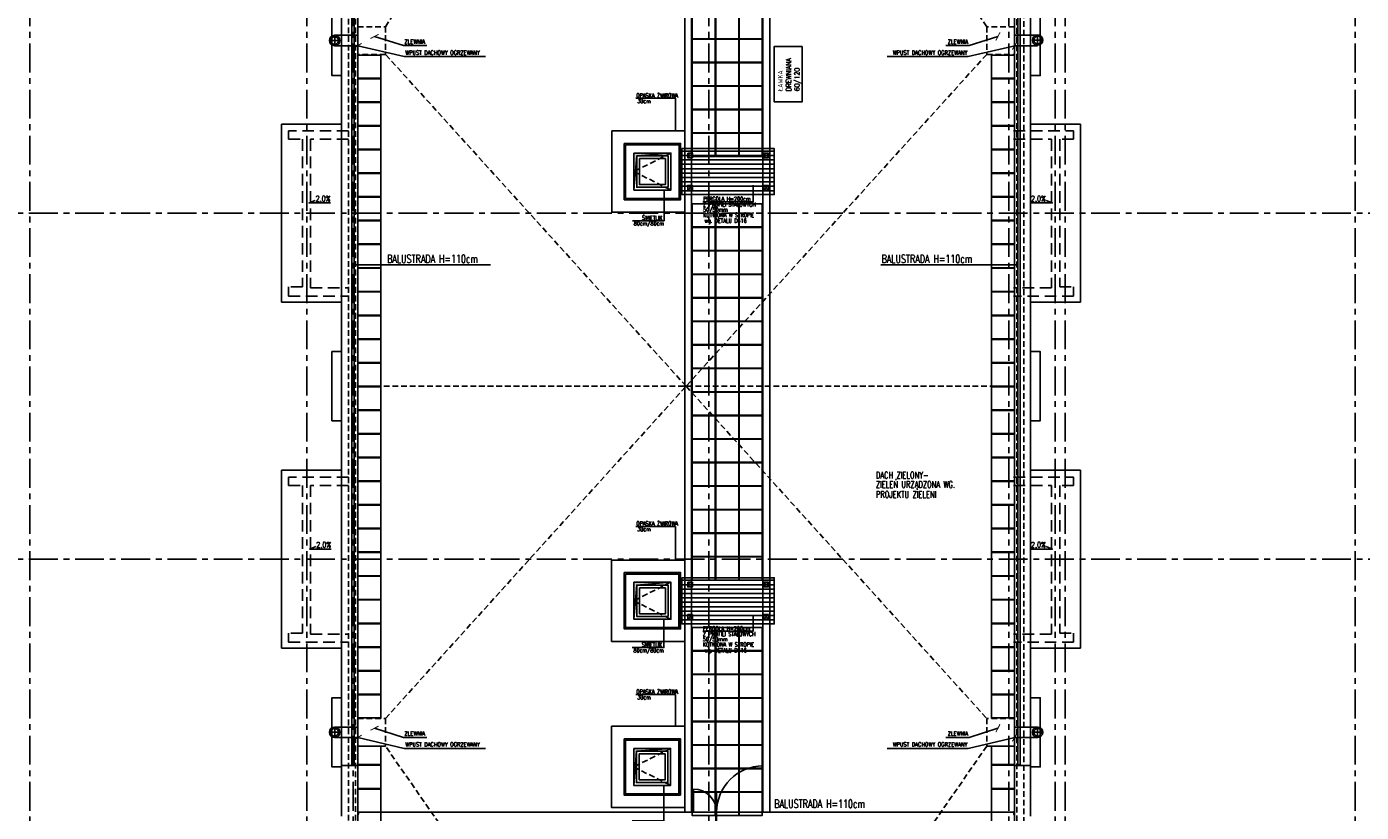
# Model space of a CAD drawing. Extents: x 41755 to 123924, y -112333 to 86187.
# Tile 252 of 256: x 106104 to 108994, y -8959 to -7257. Entities that reach past the tile are written whole.
import ezdxf
from ezdxf.enums import TextEntityAlignment as Align

# ---------------------------------------------------------------- set-up
doc = ezdxf.new("R2010")
doc.units = 0
doc.header["$LTSCALE"] = 50
doc.linetypes.add('CENTER', pattern=[2, 1.25, -0.25, 0.25, -0.25])
doc.linetypes.add('DASHED', pattern=[0.75, 0.5, -0.25])
doc.layers.get('0').update_dxf_attribs({"color": 101, "linetype": 'CONTINUOUS'})
for name, color, linetype in [('Ele-balustrada', 8, 'CONTINUOUS'), ('Ins-wod', 4, 'CONTINUOUS'), ('Okn---okna', 5, 'CONTINUOUS'), ('Opis-spadki', 61, 'CONTINUOUS'), ('Os-osie glowne', 1, 'CENTER'), ('Pos-ceramika', 14, 'CONTINUOUS'), ('Pzt-chodniki-hatch', 252, 'CONTINUOUS'), ('Sc-metal', 141, 'CONTINUOUS'), ('Sch-opis', 51, 'CONTINUOUS'), ('W-idok', 8, 'CONTINUOUS'), ('W-idok pod', 5, 'DASHED'), ('W-izol-w', 144, 'CONTINUOUS'), ('W-otwor-strop', 1, 'CONTINUOUS'), ('W-widok-spadki', 61, 'CONTINUOUS'), ('Wyp-meble', 155, 'CONTINUOUS')]:
    doc.layers.add(name, color=color, linetype=linetype)
doc.styles.add('ROMANS', font='romans', dxfattribs={"width": 0.85})
doc.dimstyles.new('CHMIELNA', dxfattribs={"dimscale": 3.5, "dimtxt": 4, "dimasz": 1.5, "dimexe": 3, "dimexo": 0, "dimgap": 1, "dimtad": 1, "dimdec": 1, "dimrnd": 0.5, "dimzin": 12, "dimdsep": 46, "dimtxsty": 'ROMANS', "dimblk": 'DIMTICK', "dimcen": 0.09, "dimse1": 1, "dimse2": 1, "dimclrd": 143, "dimclrt": 53, "dimadec": 0, "dimazin": 0, "dimtfac": 1, "dimtdec": 1, "dimtix": 1, "dimtmove": 2, "dimatfit": 2, "dimldrblk": 'ARCHTICK', "dimfxl": 0, "dimtolj": 1, "dimtzin": 0, "dimarcsym": 0})

# ---------------------------------------------------------------- blocks, each defined once
blk = doc.blocks.new('SPADKI')
at = {"ltscale": 25}
blk.add_lwpolyline([(0, 0), (0, -70), (-8, -50), (-8, -50)], dxfattribs=at)
at = {"ltscale": 25, "style": 'ROMANS', "width": 0.7}
blk.add_attdef('SP%', text='', height=18, rotation=90, dxfattribs=at).set_placement((-4.9, -24), align=Align.CENTER)
blk = doc.blocks.new('DIMTICK')
for p, q in [((-1, 0), (1, 0)), ((0, 1), (0, -1))]:
    blk.add_line(p, q)
at = {"const_width": 0.141}
blk.add_lwpolyline([(0.71, 0.71), (-0.71, -0.71)], dxfattribs=at)
blk = doc.blocks.new('_sfkhmgkjm')
for points in [[(-3.5, 0), (-3.5, -0.5)], [(-3.5, 0), (3.5, 0), (3.5, 0)], [(3.5, 0), (3.5, -0.5)]]:
    blk.add_lwpolyline(points)
blk.add_lwpolyline([(3.5, -0.5, -0.284735), (-3.5, -0.5, -7)], format="xyb")
blk = doc.blocks.new('_kdjkgjksjhgkfhh')
for p, q in [((-11.2, 0), (11.2, 0)), ((0, 11.2), (0, -11.2))]:
    blk.add_line(p, q)
for radius in [11.3, 8.25]:
    blk.add_circle((0, 0), radius)

msp = doc.modelspace()

# ---------------------------------------------------------------- hatches: boundary and pattern name
at = {"layer": 'W-idok'}
h = msp.add_hatch(dxfattribs=at)
h.set_pattern_fill('ANSI31', color=256, scale=3, angle=135, style=0)
h.set_pattern_definition([(180, (51853.137, 92581.442), (-4e-15, -9.525), [])])
h.paths.add_polyline_path([(107522.966, -7520.641), (107522.966, -7620.641), (107722.685, -7620.641), (107722.685, -7520.641)])
h = msp.add_hatch(dxfattribs=at)
h.set_pattern_fill('ANSI31', color=256, scale=3, angle=135, style=0)
h.set_pattern_definition([(180, (51853.137, 91651.442), (-4e-15, -9.525), [])])
h.paths.add_polyline_path([(107522.966, -8450.641), (107522.966, -8550.641), (107722.685, -8550.641), (107722.685, -8450.641)])
at = {"layer": 'W-otwor-strop', "linetype": 'Continuous', "ltscale": 0.5}
h = msp.add_hatch(color=256, dxfattribs=at)
h.paths.add_polyline_path([(107424.966, -7536.641), (107498.966, -7530.641), (107418.966, -7530.641), (107418.966, -7554.305), (107423.054, -7560.217)])
h.paths.add_polyline_path([(107423.054, -7560.217), (107418.966, -7554.305), (107418.966, -7610.641)])
h = msp.add_hatch(color=256, dxfattribs=at)
h.paths.add_polyline_path([(107424.966, -8466.641), (107498.966, -8460.641), (107418.966, -8460.641), (107418.966, -8484.305), (107423.054, -8490.217)])
h.paths.add_polyline_path([(107423.054, -8490.217), (107418.966, -8484.305), (107418.966, -8540.641)])
h = msp.add_hatch(color=256, dxfattribs=at)
h.paths.add_polyline_path([(107424.466, -8826.641), (107498.466, -8820.641), (107418.466, -8820.641), (107418.466, -8844.305), (107422.554, -8850.217)])
h.paths.add_polyline_path([(107422.554, -8850.217), (107418.466, -8844.305), (107418.466, -8900.641)])

# ---------------------------------------------------------------- linework, layer by layer
at = {"layer": 'Ele-balustrada'}
for points in [[(106808.466, -8856.633), (106808.466, -6186.65)], [(106813.466, -8856.633), (106813.466, -6186.65)], [(108250.466, -8856.633), (108250.466, -6186.65)], [(108255.466, -8856.633), (108255.466, -6186.65)], [(107697.966, -8958.641), (107697.966, -8858.641)], [(107547.966, -8958.641), (107547.966, -8908.641)], [(107595.967, -9014.631), (107595.967, -8917.799)], [(107597.966, -9014.569), (107597.966, -8917.736)], [(106822.154, -8958.641), (108241.778, -8958.641)]]:
    msp.add_lwpolyline(points, dxfattribs=at)
for centre, radius, start, end in [((107697.966, -8958.641), 100, 90, 180), ((107547.966, -8958.641), 50, 0, 90)]:
    msp.add_arc(centre, radius, start, end, dxfattribs=at)
at = {"layer": 'Okn---okna'}
for points in [[(107418.966, -7530.641), (107498.966, -7530.641), (107498.966, -7610.641), (107418.966, -7610.641)], [(107424.966, -7536.641), (107492.966, -7536.641), (107492.966, -7604.641), (107424.966, -7604.641)], [(107430.966, -7542.641), (107486.966, -7542.641), (107486.966, -7598.641), (107430.966, -7598.641)], [(107418.966, -8460.641), (107498.966, -8460.641), (107498.966, -8540.641), (107418.966, -8540.641)], [(107424.966, -8466.641), (107492.966, -8466.641), (107492.966, -8534.641), (107424.966, -8534.641)], [(107430.966, -8472.641), (107486.966, -8472.641), (107486.966, -8528.641), (107430.966, -8528.641)], [(107418.466, -8820.641), (107498.466, -8820.641), (107498.466, -8900.641), (107418.466, -8900.641)], [(107424.466, -8826.641), (107492.466, -8826.641), (107492.466, -8894.641), (107424.466, -8894.641)], [(107430.466, -8832.641), (107486.466, -8832.641), (107486.466, -8888.641), (107430.466, -8888.641)]]:
    msp.add_lwpolyline(points, close=True, dxfattribs=at)
at = {"layer": 'Okn---okna', "linetype": 'DASHED', "ltscale": 0.5}
for points in [[(107498.966, -7530.641), (107418.966, -7570.641), (107498.966, -7610.641)], [(107498.466, -8460.641), (107418.466, -8500.641), (107498.466, -8540.641)], [(107498.466, -8820.641), (107418.466, -8860.641), (107498.466, -8900.641)]]:
    msp.add_lwpolyline(points, dxfattribs=at)
at = {"layer": 'Os-osie glowne'}
for points in [[(106110.966, -10955.641), (106110.966, -4978.641)], [(106710.966, -10955.641), (106710.966, -4978.641)], [(106810.966, -10955.641), (106810.966, -4978.641)], [(107580.966, -10955.641), (107580.966, -4978.641)], [(108230.966, -10955.641), (108230.966, -4978.641)], [(108330.966, -10955.641), (108330.966, -4978.641)], [(108352.966, -10955.641), (108352.966, -4978.641)], [(108980.966, -10955.641), (108980.966, -4978.641)], [(99508.966, -7660.641), (111775.966, -7660.641)], [(99508.966, -8410.641), (111775.966, -8410.641)]]:
    msp.add_lwpolyline(points, dxfattribs=at)
at = {"layer": 'Pos-ceramika'}
for points in [[(107370.966, -7482.641), (107528.966, -7482.641), (107528.966, -7658.641), (107370.966, -7658.641)], [(107370.466, -8412.641), (107528.966, -8412.641), (107528.966, -8588.641), (107370.466, -8588.641)], [(107370.466, -8772.641), (107528.966, -8772.641), (107528.966, -8948.641), (107370.466, -8948.641)]]:
    msp.add_lwpolyline(points, close=True, dxfattribs=at)
at = {"layer": 'Pzt-chodniki-hatch'}
for points in [[(107544.967, -7232.641), (107544.967, -7282.641), (107594.967, -7282.641), (107594.967, -7232.641)], [(107595.967, -7232.641), (107595.967, -7282.641), (107645.967, -7282.641), (107645.967, -7232.641)], [(107646.967, -7232.641), (107646.967, -7282.641), (107696.967, -7282.641), (107696.967, -7232.641)], [(107544.967, -7283.641), (107544.967, -7333.641), (107594.967, -7333.641), (107594.967, -7283.641)], [(107595.967, -7283.641), (107595.967, -7333.641), (107645.967, -7333.641), (107645.967, -7283.641)], [(107646.967, -7283.641), (107646.967, -7333.641), (107696.967, -7333.641), (107696.967, -7283.641)], [(106820.966, -7318.121), (106820.966, -7368.121), (106870.966, -7368.121), (106870.966, -7318.121)], [(107544.967, -7334.641), (107544.967, -7384.641), (107594.967, -7384.641), (107594.967, -7334.641)], [(107595.967, -7334.641), (107595.967, -7384.641), (107645.967, -7384.641), (107645.967, -7334.641)], [(107646.967, -7334.641), (107646.967, -7384.641), (107696.967, -7384.641), (107696.967, -7334.641)], [(108192.966, -7318.121), (108192.966, -7368.121), (108242.966, -7368.121), (108242.966, -7318.121)], [(106820.966, -7369.461), (106820.966, -7419.461), (106870.966, -7419.461), (106870.966, -7369.461)], [(107544.967, -7385.641), (107544.967, -7435.641), (107594.967, -7435.641), (107594.967, -7385.641)], [(107595.967, -7385.641), (107595.967, -7435.641), (107645.967, -7435.641), (107645.967, -7385.641)], [(107646.967, -7385.641), (107646.967, -7435.641), (107696.967, -7435.641), (107696.967, -7385.641)], [(108192.966, -7369.461), (108192.966, -7419.461), (108242.966, -7419.461), (108242.966, -7369.461)], [(106820.966, -7420.801), (106820.966, -7470.801), (106870.966, -7470.801), (106870.966, -7420.801)], [(108192.966, -7420.801), (108192.966, -7470.801), (108242.966, -7470.801), (108242.966, -7420.801)], [(107544.967, -7436.641), (107544.967, -7486.641), (107594.967, -7486.641), (107594.967, -7436.641)], [(107595.967, -7436.641), (107595.967, -7486.641), (107645.967, -7486.641), (107645.967, -7436.641)], [(107646.967, -7436.641), (107646.967, -7486.641), (107696.967, -7486.641), (107696.967, -7436.641)], [(106820.966, -7472.141), (106820.966, -7522.141), (106870.966, -7522.141), (106870.966, -7472.141)], [(108192.966, -7472.141), (108192.966, -7522.141), (108242.966, -7522.141), (108242.966, -7472.141)], [(107544.967, -7487.641), (107544.967, -7537.641), (107594.967, -7537.641), (107594.967, -7487.641)], [(107595.967, -7487.641), (107595.967, -7537.641), (107645.967, -7537.641), (107645.967, -7487.641)], [(107646.967, -7487.641), (107646.967, -7537.641), (107696.967, -7537.641), (107696.967, -7487.641)], [(106820.966, -7523.481), (106820.966, -7573.481), (106870.966, -7573.481), (106870.966, -7523.481)], [(108192.966, -7523.481), (108192.966, -7573.481), (108242.966, -7573.481), (108242.966, -7523.481)], [(106820.966, -7574.821), (106820.966, -7624.821), (106870.966, -7624.821), (106870.966, -7574.821)], [(108192.966, -7574.821), (108192.966, -7624.821), (108242.966, -7624.821), (108242.966, -7574.821)], [(106820.966, -7626.161), (106820.966, -7676.161), (106870.966, -7676.161), (106870.966, -7626.161)], [(108192.966, -7626.161), (108192.966, -7676.161), (108242.966, -7676.161), (108242.966, -7626.161)], [(107544.967, -7640.641), (107544.967, -7690.641), (107594.967, -7690.641), (107594.967, -7640.641)], [(107595.967, -7640.641), (107595.967, -7690.641), (107645.967, -7690.641), (107645.967, -7640.641)], [(107646.967, -7640.641), (107646.967, -7690.641), (107696.967, -7690.641), (107696.967, -7640.641)], [(106820.966, -7677.501), (106820.966, -7727.501), (106870.966, -7727.501), (106870.966, -7677.501)], [(108192.966, -7677.501), (108192.966, -7727.501), (108242.966, -7727.501), (108242.966, -7677.501)], [(107544.967, -7691.641), (107544.967, -7741.641), (107594.967, -7741.641), (107594.967, -7691.641)], [(107595.967, -7691.641), (107595.967, -7741.641), (107645.967, -7741.641), (107645.967, -7691.641)], [(107646.967, -7691.641), (107646.967, -7741.641), (107696.967, -7741.641), (107696.967, -7691.641)], [(106820.966, -7728.841), (106820.966, -7778.841), (106870.966, -7778.841), (106870.966, -7728.841)], [(107544.967, -7742.641), (107544.967, -7792.641), (107594.967, -7792.641), (107594.967, -7742.641)], [(107595.967, -7742.641), (107595.967, -7792.641), (107645.967, -7792.641), (107645.967, -7742.641)], [(107646.967, -7742.641), (107646.967, -7792.641), (107696.967, -7792.641), (107696.967, -7742.641)], [(108192.966, -7728.841), (108192.966, -7778.841), (108242.966, -7778.841), (108242.966, -7728.841)], [(106820.966, -7780.181), (106820.966, -7830.181), (106870.966, -7830.181), (106870.966, -7780.181)], [(107544.967, -7793.641), (107544.967, -7843.641), (107594.967, -7843.641), (107594.967, -7793.641)], [(107595.967, -7793.641), (107595.967, -7843.641), (107645.967, -7843.641), (107645.967, -7793.641)], [(107646.967, -7793.641), (107646.967, -7843.641), (107696.967, -7843.641), (107696.967, -7793.641)], [(108192.966, -7780.181), (108192.966, -7830.181), (108242.966, -7830.181), (108242.966, -7780.181)], [(106820.966, -7831.521), (106820.966, -7881.521), (106870.966, -7881.521), (106870.966, -7831.521)], [(108192.966, -7831.521), (108192.966, -7881.521), (108242.966, -7881.521), (108242.966, -7831.521)], [(107544.967, -7844.641), (107544.967, -7894.641), (107594.967, -7894.641), (107594.967, -7844.641)], [(107595.967, -7844.641), (107595.967, -7894.641), (107645.967, -7894.641), (107645.967, -7844.641)], [(107646.967, -7844.641), (107646.967, -7894.641), (107696.967, -7894.641), (107696.967, -7844.641)], [(106820.966, -7882.861), (106820.966, -7932.861), (106870.966, -7932.861), (106870.966, -7882.861)], [(108192.966, -7882.861), (108192.966, -7932.861), (108242.966, -7932.861), (108242.966, -7882.861)], [(107544.967, -7895.641), (107544.967, -7945.641), (107594.967, -7945.641), (107594.967, -7895.641)], [(107595.967, -7895.641), (107595.967, -7945.641), (107645.967, -7945.641), (107645.967, -7895.641)], [(107646.967, -7895.641), (107646.967, -7945.641), (107696.967, -7945.641), (107696.967, -7895.641)], [(106820.966, -7934.201), (106820.966, -7984.201), (106870.966, -7984.201), (106870.966, -7934.201)], [(107544.967, -7946.641), (107544.967, -7996.641), (107594.967, -7996.641), (107594.967, -7946.641)], [(107595.967, -7946.641), (107595.967, -7996.641), (107645.967, -7996.641), (107645.967, -7946.641)], [(107646.967, -7946.641), (107646.967, -7996.641), (107696.967, -7996.641), (107696.967, -7946.641)], [(108192.966, -7934.201), (108192.966, -7984.201), (108242.966, -7984.201), (108242.966, -7934.201)], [(106820.966, -7985.541), (106820.966, -8035.541), (106870.966, -8035.541), (106870.966, -7985.541)], [(107544.967, -7997.641), (107544.967, -8047.641), (107594.967, -8047.641), (107594.967, -7997.641)], [(107595.967, -7997.641), (107595.967, -8047.641), (107645.967, -8047.641), (107645.967, -7997.641)], [(107646.967, -7997.641), (107646.967, -8047.641), (107696.967, -8047.641), (107696.967, -7997.641)], [(108192.966, -7985.541), (108192.966, -8035.541), (108242.966, -8035.541), (108242.966, -7985.541)], [(106820.966, -8036.881), (106820.966, -8086.881), (106870.966, -8086.881), (106870.966, -8036.881)], [(107544.967, -8048.641), (107544.967, -8098.641), (107594.967, -8098.641), (107594.967, -8048.641)], [(107595.967, -8048.641), (107595.967, -8098.641), (107645.967, -8098.641), (107645.967, -8048.641)], [(107646.967, -8048.641), (107646.967, -8098.641), (107696.967, -8098.641), (107696.967, -8048.641)], [(108192.966, -8036.881), (108192.966, -8086.881), (108242.966, -8086.881), (108242.966, -8036.881)], [(106820.966, -8088.221), (106820.966, -8138.221), (106870.966, -8138.221), (106870.966, -8088.221)], [(108192.966, -8088.221), (108192.966, -8138.221), (108242.966, -8138.221), (108242.966, -8088.221)], [(107544.967, -8099.641), (107544.967, -8149.641), (107594.967, -8149.641), (107594.967, -8099.641)], [(107595.967, -8099.641), (107595.967, -8149.641), (107645.967, -8149.641), (107645.967, -8099.641)], [(107646.967, -8099.641), (107646.967, -8149.641), (107696.967, -8149.641), (107696.967, -8099.641)], [(106820.966, -8139.561), (106820.966, -8189.561), (106870.966, -8189.561), (106870.966, -8139.561)], [(108192.966, -8139.561), (108192.966, -8189.561), (108242.966, -8189.561), (108242.966, -8139.561)], [(107544.967, -8150.641), (107544.967, -8200.641), (107594.967, -8200.641), (107594.967, -8150.641)], [(107595.967, -8150.641), (107595.967, -8200.641), (107645.967, -8200.641), (107645.967, -8150.641)], [(107646.967, -8150.641), (107646.967, -8200.641), (107696.967, -8200.641), (107696.967, -8150.641)], [(106820.966, -8190.901), (106820.966, -8240.901), (106870.966, -8240.901), (106870.966, -8190.901)], [(107544.967, -8201.641), (107544.967, -8251.641), (107594.967, -8251.641), (107594.967, -8201.641)], [(107595.967, -8201.641), (107595.967, -8251.641), (107645.967, -8251.641), (107645.967, -8201.641)], [(107646.967, -8201.641), (107646.967, -8251.641), (107696.967, -8251.641), (107696.967, -8201.641)], [(108192.966, -8190.901), (108192.966, -8240.901), (108242.966, -8240.901), (108242.966, -8190.901)], [(106820.966, -8242.241), (106820.966, -8292.241), (106870.966, -8292.241), (106870.966, -8242.241)], [(107544.967, -8252.641), (107544.967, -8302.641), (107594.967, -8302.641), (107594.967, -8252.641)], [(107595.967, -8252.641), (107595.967, -8302.641), (107645.967, -8302.641), (107645.967, -8252.641)], [(107646.967, -8252.641), (107646.967, -8302.641), (107696.967, -8302.641), (107696.967, -8252.641)], [(108192.966, -8242.241), (108192.966, -8292.241), (108242.966, -8292.241), (108242.966, -8242.241)], [(106820.966, -8293.581), (106820.966, -8343.581), (106870.966, -8343.581), (106870.966, -8293.581)], [(108192.966, -8293.581), (108192.966, -8343.581), (108242.966, -8343.581), (108242.966, -8293.581)], [(107544.967, -8303.641), (107544.967, -8353.641), (107594.967, -8353.641), (107594.967, -8303.641)], [(107595.967, -8303.641), (107595.967, -8353.641), (107645.967, -8353.641), (107645.967, -8303.641)], [(107646.967, -8303.641), (107646.967, -8353.641), (107696.967, -8353.641), (107696.967, -8303.641)], [(106820.966, -8344.921), (106820.966, -8394.921), (106870.966, -8394.921), (106870.966, -8344.921)], [(108192.966, -8344.921), (108192.966, -8394.921), (108242.966, -8394.921), (108242.966, -8344.921)], [(107544.967, -8354.641), (107544.967, -8404.641), (107594.967, -8404.641), (107594.967, -8354.641)], [(107595.967, -8354.641), (107595.967, -8404.641), (107645.967, -8404.641), (107645.967, -8354.641)], [(107646.967, -8354.641), (107646.967, -8404.641), (107696.967, -8404.641), (107696.967, -8354.641)], [(106820.966, -8396.261), (106820.966, -8446.261), (106870.966, -8446.261), (106870.966, -8396.261)], [(107544.967, -8405.641), (107544.967, -8455.641), (107594.967, -8455.641), (107594.967, -8405.641)], [(107595.967, -8405.641), (107595.967, -8455.641), (107645.967, -8455.641), (107645.967, -8405.641)], [(107646.967, -8405.641), (107646.967, -8455.641), (107696.967, -8455.641), (107696.967, -8405.641)], [(108192.966, -8396.261), (108192.966, -8446.261), (108242.966, -8446.261), (108242.966, -8396.261)], [(106820.966, -8447.601), (106820.966, -8497.601), (106870.966, -8497.601), (106870.966, -8447.601)], [(108192.966, -8447.601), (108192.966, -8497.601), (108242.966, -8497.601), (108242.966, -8447.601)], [(106820.966, -8498.941), (106820.966, -8548.941), (106870.966, -8548.941), (106870.966, -8498.941)], [(108192.966, -8498.941), (108192.966, -8548.941), (108242.966, -8548.941), (108242.966, -8498.941)], [(106820.966, -8550.281), (106820.966, -8600.281), (106870.966, -8600.281), (106870.966, -8550.281)], [(108192.966, -8550.281), (108192.966, -8600.281), (108242.966, -8600.281), (108242.966, -8550.281)], [(107544.967, -8558.641), (107544.967, -8608.641), (107594.967, -8608.641), (107594.967, -8558.641)], [(107595.967, -8558.641), (107595.967, -8608.641), (107645.967, -8608.641), (107645.967, -8558.641)], [(107646.967, -8558.641), (107646.967, -8608.641), (107696.967, -8608.641), (107696.967, -8558.641)], [(106820.966, -8601.621), (106820.966, -8651.621), (106870.966, -8651.621), (106870.966, -8601.621)], [(107544.967, -8609.641), (107544.967, -8659.641), (107594.967, -8659.641), (107594.967, -8609.641)], [(107595.967, -8609.641), (107595.967, -8659.641), (107645.967, -8659.641), (107645.967, -8609.641)], [(107646.967, -8609.641), (107646.967, -8659.641), (107696.967, -8659.641), (107696.967, -8609.641)], [(108192.966, -8601.621), (108192.966, -8651.621), (108242.966, -8651.621), (108242.966, -8601.621)], [(106820.966, -8652.961), (106820.966, -8702.961), (106870.966, -8702.961), (106870.966, -8652.961)], [(107544.967, -8660.641), (107544.967, -8710.641), (107594.967, -8710.641), (107594.967, -8660.641)], [(107595.967, -8660.641), (107595.967, -8710.641), (107645.967, -8710.641), (107645.967, -8660.641)], [(107646.967, -8660.641), (107646.967, -8710.641), (107696.967, -8710.641), (107696.967, -8660.641)], [(108192.966, -8652.961), (108192.966, -8702.961), (108242.966, -8702.961), (108242.966, -8652.961)], [(106820.966, -8704.301), (106820.966, -8754.301), (106870.966, -8754.301), (106870.966, -8704.301)], [(107544.967, -8711.641), (107544.967, -8761.641), (107594.967, -8761.641), (107594.967, -8711.641)], [(107595.967, -8711.641), (107595.967, -8761.641), (107645.967, -8761.641), (107645.967, -8711.641)], [(107646.967, -8711.641), (107646.967, -8761.641), (107696.967, -8761.641), (107696.967, -8711.641)], [(108192.966, -8704.301), (108192.966, -8754.301), (108242.966, -8754.301), (108242.966, -8704.301)], [(107544.967, -8762.641), (107544.967, -8812.641), (107594.967, -8812.641), (107594.967, -8762.641)], [(107595.967, -8762.641), (107595.967, -8812.641), (107645.967, -8812.641), (107645.967, -8762.641)], [(107646.967, -8762.641), (107646.967, -8812.641), (107696.967, -8812.641), (107696.967, -8762.641)], [(107544.967, -8813.641), (107544.967, -8863.641), (107594.967, -8863.641), (107594.967, -8813.641)], [(107595.967, -8813.641), (107595.967, -8863.641), (107645.967, -8863.641), (107645.967, -8813.641)], [(107646.967, -8813.641), (107646.967, -8863.641), (107696.967, -8863.641), (107696.967, -8813.641)], [(106820.966, -8815.641), (106820.966, -8855.641), (106870.966, -8855.641), (106870.966, -8815.641)], [(108192.966, -8815.641), (108192.966, -8855.641), (108242.966, -8855.641), (108242.966, -8815.641)], [(106820.966, -8857.141), (106820.966, -8907.141), (106870.966, -8907.141), (106870.966, -8857.141)], [(107544.967, -8864.641), (107544.967, -8914.641), (107594.967, -8914.641), (107594.967, -8864.641)], [(107595.967, -8864.641), (107595.967, -8914.641), (107645.967, -8914.641), (107645.967, -8864.641)], [(107646.967, -8864.641), (107646.967, -8914.641), (107696.967, -8914.641), (107696.967, -8864.641)], [(108192.966, -8857.141), (108192.966, -8907.141), (108242.966, -8907.141), (108242.966, -8857.141)], [(106820.966, -8908.641), (106820.966, -8958.641), (106870.966, -8958.641), (106870.966, -8908.641)], [(107544.967, -8915.641), (107544.967, -8965.641), (107594.967, -8965.641), (107594.967, -8915.641)], [(107595.967, -8915.641), (107595.967, -8965.641), (107645.967, -8965.641), (107645.967, -8915.641)], [(107646.967, -8915.641), (107646.967, -8965.641), (107696.967, -8965.641), (107696.967, -8915.641)], [(108192.966, -8908.641), (108192.966, -8958.641), (108242.966, -8958.641), (108242.966, -8908.641)]]:
    msp.add_lwpolyline(points, close=True, dxfattribs=at)
at = {"layer": 'Sc-metal'}
for points in [[(107535.466, -7530.641), (107535.466, -7540.641), (107545.466, -7540.641), (107545.466, -7530.641)], [(107710.185, -7530.641), (107710.185, -7540.641), (107700.185, -7540.641), (107700.185, -7530.641)], [(107535.466, -7610.641), (107535.466, -7600.641), (107545.466, -7600.641), (107545.466, -7610.641)], [(107710.185, -7610.641), (107710.185, -7600.641), (107700.185, -7600.641), (107700.185, -7610.641)], [(107535.466, -8460.641), (107535.466, -8470.641), (107545.466, -8470.641), (107545.466, -8460.641)], [(107710.185, -8460.641), (107710.185, -8470.641), (107700.185, -8470.641), (107700.185, -8460.641)], [(107535.466, -8540.641), (107535.466, -8530.641), (107545.466, -8530.641), (107545.466, -8540.641)], [(107710.185, -8540.641), (107710.185, -8530.641), (107700.185, -8530.641), (107700.185, -8540.641)]]:
    msp.add_lwpolyline(points, close=True, dxfattribs=at)
for points in [[(107535.466, -7530.641), (107545.466, -7540.641)], [(107545.466, -7530.641), (107535.466, -7540.641)], [(107710.185, -7530.641), (107700.185, -7540.641)], [(107700.185, -7530.641), (107710.185, -7540.641)], [(107535.466, -7610.641), (107545.466, -7600.641)], [(107545.466, -7610.641), (107535.466, -7600.641)], [(107710.185, -7610.641), (107700.185, -7600.641)], [(107700.185, -7610.641), (107710.185, -7600.641)], [(107535.466, -8460.641), (107545.466, -8470.641)], [(107545.466, -8460.641), (107535.466, -8470.641)], [(107710.185, -8460.641), (107700.185, -8470.641)], [(107700.185, -8460.641), (107710.185, -8470.641)], [(107535.466, -8540.641), (107545.466, -8530.641)], [(107545.466, -8540.641), (107535.466, -8530.641)], [(107710.185, -8540.641), (107700.185, -8530.641)], [(107700.185, -8540.641), (107710.185, -8530.641)]]:
    msp.add_lwpolyline(points, dxfattribs=at)
at = {"layer": 'Sch-opis'}
for points in [[(107423.336, -7411.861), (107509.126, -7411.861)], [(107509.126, -7482.641), (107509.126, -7411.861)], [(107568.436, -7636.022), (107677.408, -7636.022), (107677.408, -7600.38)], [(107415.67, -7677.058), (107484.407, -7677.058), (107484.407, -7610.641)], [(107108.183, -7772.433), (106811.844, -7772.433)], [(108249.828, -7772.433), (107953.489, -7772.433)], [(107423.336, -8339.445), (107509.126, -8339.445)], [(107509.126, -8412.641), (107509.126, -8339.445)], [(107415.17, -8602.03), (107483.907, -8602.03), (107483.907, -8540.641)], [(107567.936, -8566.803), (107676.908, -8566.803), (107676.908, -8531.161)], [(107423.336, -8703.872), (107509.126, -8703.872)], [(107509.126, -8772.641), (107509.126, -8703.872)], [(107415.17, -8977.205), (107483.907, -8977.205), (107483.907, -8900.641)]]:
    msp.add_lwpolyline(points, dxfattribs=at)
at = {"layer": 'W-idok', "linetype": 'DASHED', "ltscale": 0.5}
for p, q in [((106800.966, -6170.641), (106800.966, -9900.641)), ((106815.966, -6170.641), (106815.966, -9915.641)), ((108247.966, -9915.641), (108247.966, -6170.641)), ((108262.966, -9900.641), (108262.966, -6170.641))]:
    msp.add_line(p, q, dxfattribs=at)
at = {"layer": 'W-idok'}
for p, q in [((106870.966, -7316.641), (106870.966, -8755.641)), ((108192.966, -8755.641), (108192.966, -7316.641)), ((106870.966, -8815.641), (106870.966, -9683.641)), ((108192.966, -9683.641), (108192.966, -8815.641))]:
    msp.add_line(p, q, dxfattribs=at)
for points in [[(107697.966, -6188.141), (107697.966, -8958.641)], [(107712.966, -6185.641), (107712.966, -7262.784)], [(107543.966, -6539.641), (107543.966, -8958.641)], [(107528.966, -7183.097), (107528.966, -8958.641)], [(106770.966, -7275.391), (106820.966, -7275.391)], [(107712.966, -7262.784), (107712.966, -8958.641)], [(108292.966, -7275.391), (108242.966, -7275.391)], [(106770.966, -7297.891), (106820.966, -7297.891)], [(108292.966, -7297.891), (108242.966, -7297.891)], [(107522.966, -7520.641), (107522.966, -7620.641), (107722.685, -7620.641), (107722.685, -7520.641), (107522.966, -7520.641)], [(107522.966, -8450.641), (107522.966, -8550.641), (107722.685, -8550.641), (107722.685, -8450.641), (107522.966, -8450.641)], [(106770.966, -8774.391), (106820.966, -8774.391)], [(108292.966, -8774.391), (108242.966, -8774.391)], [(106770.966, -8796.891), (106820.966, -8796.891)], [(108292.966, -8796.891), (108242.966, -8796.891)]]:
    msp.add_lwpolyline(points, dxfattribs=at)
for points in [[(107397.966, -7509.641), (107519.966, -7509.641), (107519.966, -7631.641), (107397.966, -7631.641)], [(107397.966, -8439.641), (107519.966, -8439.641), (107519.966, -8561.641), (107397.966, -8561.641)], [(107397.466, -8799.641), (107519.466, -8799.641), (107519.466, -8921.641), (107397.466, -8921.641)]]:
    msp.add_lwpolyline(points, close=True, dxfattribs=at)
at = {"layer": 'W-idok', "linetype": 'DASHED'}
for points in [[(107400.966, -7512.641), (107516.966, -7512.641), (107516.966, -7628.641), (107400.966, -7628.641)], [(107400.966, -8442.641), (107516.966, -8442.641), (107516.966, -8558.641), (107400.966, -8558.641)], [(107400.466, -8802.641), (107516.466, -8802.641), (107516.466, -8918.641), (107400.466, -8918.641)]]:
    msp.add_lwpolyline(points, close=True, dxfattribs=at)
at = {"layer": 'W-idok pod', "linetype": 'Continuous'}
for p, q in [((106663.466, -7467.641), (106655.966, -7467.641)), ((106655.966, -7467.641), (106655.966, -7853.641)), ((106785.966, -7467.641), (106663.466, -7467.641)), ((108385.966, -7467.641), (108277.966, -7467.641)), ((108385.966, -7853.641), (108385.966, -7467.641)), ((106655.966, -7853.641), (106785.966, -7853.641)), ((108277.966, -7853.641), (108385.966, -7853.641)), ((106785.966, -8217.641), (106655.966, -8217.641)), ((106655.966, -8217.641), (106655.966, -8603.641)), ((108385.966, -8217.641), (108277.966, -8217.641)), ((108385.966, -8603.641), (108385.966, -8217.641)), ((106655.966, -8603.641), (106785.966, -8603.641)), ((108277.966, -8603.641), (108385.966, -8603.641))]:
    msp.add_line(p, q, dxfattribs=at)
for points in [[(106785.966, -7212.641), (106764.966, -7212.641), (106764.966, -7362.641), (106785.966, -7362.641)], [(108277.966, -7210.641), (108298.966, -7210.641), (108298.966, -7362.641), (108277.966, -7362.641)], [(106785.966, -7960.641), (106764.966, -7960.641), (106764.966, -8110.641), (106785.966, -8110.641)], [(108277.966, -7960.641), (108298.966, -7960.641), (108298.966, -8110.641), (108277.966, -8110.641)], [(106785.966, -8710.641), (106764.966, -8710.641), (106764.966, -8860.641), (106785.966, -8860.641)], [(108277.966, -8710.641), (108298.966, -8710.641), (108298.966, -8860.641), (108288.466, -8860.641), (108277.966, -8860.641)]]:
    msp.add_lwpolyline(points, dxfattribs=at)
at = {"layer": 'W-idok pod'}
for points in [[(106800.966, -7482.641), (106670.966, -7482.641), (106670.966, -7500.641), (106700.966, -7500.641), (106700.966, -7820.641), (106670.966, -7820.641), (106670.966, -7840.641), (106800.966, -7840.641)], [(108240.966, -7482.641), (108370.966, -7482.641), (108370.966, -7500.641), (108340.966, -7500.641), (108340.966, -7820.641), (108370.966, -7820.641), (108370.966, -7840.641), (108240.966, -7840.641)], [(106800.966, -7500.641), (106718.966, -7500.641), (106718.966, -7822.641), (106800.966, -7822.641)], [(108240.966, -7500.641), (108322.966, -7500.641), (108322.966, -7822.641), (108240.966, -7822.641)], [(106800.966, -8232.641), (106670.966, -8232.641), (106670.966, -8250.641), (106700.966, -8250.641), (106700.966, -8570.641), (106670.966, -8570.641), (106670.966, -8590.641), (106800.966, -8590.641)], [(108240.966, -8232.641), (108370.966, -8232.641), (108370.966, -8250.641), (108340.966, -8250.641), (108340.966, -8570.641), (108370.966, -8570.641), (108370.966, -8590.641), (108240.966, -8590.641)], [(106800.966, -8250.641), (106718.966, -8250.641), (106718.966, -8572.641), (106800.966, -8572.641)], [(108240.966, -8250.641), (108322.966, -8250.641), (108322.966, -8572.641), (108240.966, -8572.641)]]:
    msp.add_lwpolyline(points, dxfattribs=at)
at = {"layer": 'W-izol-w', "linetype": 'Continuous'}
for p, q in [((106820.966, -6185.641), (106820.966, -9920.641)), ((108242.966, -9920.641), (108242.966, -6185.641)), ((106785.966, -7103.641), (106785.966, -7467.641)), ((108277.966, -7467.641), (108277.966, -7103.641)), ((106785.966, -7467.641), (106785.966, -8217.641)), ((108277.966, -8217.641), (108277.966, -7467.641)), ((106785.966, -8217.641), (106785.966, -8967.641)), ((108277.966, -8967.641), (108277.966, -8217.641))]:
    msp.add_line(p, q, dxfattribs=at)
for points in [[(106785.966, -8857.641), (106820.966, -8857.641)], [(108242.966, -8857.641), (108277.966, -8857.641)]]:
    msp.add_lwpolyline(points, dxfattribs=at)
at = {"layer": 'W-otwor-strop', "ltscale": 0.5}
for points in [[(107400.966, -7512.641), (107516.966, -7512.641), (107516.966, -7628.641), (107400.966, -7628.641)], [(107418.966, -7530.641), (107498.966, -7530.641), (107498.966, -7610.641), (107418.966, -7610.641)], [(107400.466, -8442.641), (107516.466, -8442.641), (107516.466, -8558.641), (107400.466, -8558.641)], [(107418.966, -8460.641), (107498.966, -8460.641), (107498.966, -8540.641), (107418.966, -8540.641)], [(107400.466, -8802.641), (107516.466, -8802.641), (107516.466, -8918.641), (107400.466, -8918.641)], [(107418.466, -8820.641), (107498.466, -8820.641), (107498.466, -8900.641), (107418.466, -8900.641)]]:
    msp.add_lwpolyline(points, close=True, dxfattribs=at)
for points in [[(107498.966, -7530.641), (107424.966, -7536.641), (107418.966, -7610.641)], [(107498.966, -8460.641), (107424.966, -8466.641), (107418.966, -8540.641)], [(107498.466, -8820.641), (107424.466, -8826.641), (107418.466, -8900.641)]]:
    msp.add_lwpolyline(points, dxfattribs=at)
at = {"layer": 'W-widok-spadki', "linetype": 'DASHED', "ltscale": 0.5}
for points in [[(106880.966, -7256.641), (107343.966, -6539.641)], [(108182.966, -7256.641), (107697.966, -6539.641)], [(107531.966, -8035.641), (106880.966, -7316.641)], [(108182.966, -7316.641), (107531.966, -8035.641)], [(106820.966, -8035.641), (108242.966, -8035.641)], [(106880.966, -8755.641), (107531.966, -8035.641)], [(107531.966, -8035.641), (108182.966, -8755.641)], [(107531.966, -9752.641), (106880.966, -8815.641)], [(108182.966, -8815.641), (107531.966, -9752.641)]]:
    msp.add_lwpolyline(points, dxfattribs=at)
for points in [[(106820.966, -7256.641), (106880.966, -7256.641), (106880.966, -7316.641), (106820.966, -7316.641)], [(108242.966, -7256.641), (108182.966, -7256.641), (108182.966, -7316.641), (108242.966, -7316.641)], [(106820.966, -8755.641), (106880.966, -8755.641), (106880.966, -8815.641), (106820.966, -8815.641)], [(108242.966, -8755.641), (108182.966, -8755.641), (108182.966, -8815.641), (108242.966, -8815.641)]]:
    msp.add_lwpolyline(points, close=True, dxfattribs=at)
at = {"layer": 'Wyp-meble'}
msp.add_lwpolyline([(107782.966, -7299.511), (107722.966, -7299.511), (107722.966, -7419.511), (107782.966, -7419.511)], close=True, dxfattribs=at)

# ---------------------------------------------------------------- block references
at = {"layer": 'Ele-balustrada', "xscale": -1}
for p, rotation in [((106810.966, -8857.641), 180), ((106820.966, -8960.641), 89.99999999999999)]:
    msp.add_blockref('_sfkhmgkjm', p, dxfattribs=dict(at, rotation=rotation))
at = {"layer": 'Ele-balustrada'}
for p, rotation in [((108252.966, -8857.641), 180), ((108242.966, -8960.641), 270)]:
    msp.add_blockref('_sfkhmgkjm', p, dxfattribs=dict(at, rotation=rotation))
at = {"layer": 'Ins-wod'}
for p in [(106770.966, -7286.641), (108292.966, -7285.641), (106770.966, -8785.641), (108292.966, -8785.641)]:
    msp.add_blockref('_kdjkgjksjhgkfhh', p, dxfattribs=at)
at = {"layer": 'Opis-spadki', "xscale": 0.6604040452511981, "yscale": 0.6604040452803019, "zscale": 0.6604040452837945, "rotation": 270}
for p in [(106761.604, -7638.548), (106763.148, -8388.548)]:
    msp.add_blockref('SPADKI', p, dxfattribs=at).add_auto_attribs({'SP%': '2,0%'})
at = {"layer": 'Opis-spadki'}
ref = msp.add_blockref('SPADKI', (108278.784, -7638.548), dxfattribs=dict(at, xscale=-0.6604040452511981, yscale=0.6604040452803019, zscale=0.6604040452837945, rotation=89.99999999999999))
ref.add_attrib('SP%', '2,0%', dxfattribs={"layer": '0', "ltscale": 25, "height": 11.8873, "style": 'ROMANS', "width": 0.7}).set_placement((108294.665, -7635.314), align=Align.CENTER)
ref = msp.add_blockref('SPADKI', (108278.784, -8388.548), dxfattribs=dict(at, xscale=-0.6604040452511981, yscale=0.6604040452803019, zscale=0.6604040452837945, rotation=89.99999999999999))
ref.add_attrib('SP%', '2,0%', dxfattribs={"layer": '0', "ltscale": 25, "height": 11.8873, "style": 'ROMANS', "width": 0.7}).set_placement((108294.665, -8385.314), align=Align.CENTER)

# ---------------------------------------------------------------- texts
at = {"layer": 'Sch-opis', "style": 'ROMANS', "width": 0.7}
for s, height, p in [('OPASKA ŻWIROWA', 9, (107423.958, -7410.096)), ('30cm', 9, (107426.195, -7422.332)), ('PERGOLA H=200cm ', 9, (107568.678, -7634.257)), ('50/50mm', 9, (107568.656, -7657.645)), ('Z PROFILI STALOWYCH', 9, (107568.656, -7646.493)), ('80cm/80cm', 9, (107418.529, -7687.529)), ('ŚWIETLIK ', 9, (107436.55, -7675.293)), ('KOTWIONA W STROPIE', 9, (107568.656, -7669.146)), ('wg. DETALU D616', 9, (107571.656, -7681.388)), ('BALUSTRADA H=110cm', 18, (106884.524, -7768.709)), ('BALUSTRADA H=110cm', 18, (107955.072, -7768.709)), ('DACH ZIELONY- ', 14.4, (107942.849, -8235.529)), ('ZIELEŃ URZĄDZONA WG.', 14.4, (107942.849, -8255.772)), ('PROJEKTU ZIELENI', 14.4, (107942.849, -8277.32)), ('OPASKA ŻWIROWA', 9, (107423.958, -8337.68)), ('30cm', 9, (107426.195, -8349.916)), ('50/50mm', 9, (107568.156, -8588.427)), ('Z PROFILI STALOWYCH', 9, (107568.156, -8577.274)), ('PERGOLA H=200cm ', 9, (107568.178, -8565.038)), ('80cm/80cm', 9, (107418.029, -8612.501)), ('ŚWIETLIK ', 9, (107436.05, -8600.266)), ('KOTWIONA W STROPIE', 9, (107568.156, -8599.927)), ('wg. DETALU D616', 9, (107571.656, -8612.388)), ('OPASKA ŻWIROWA', 9, (107423.958, -8702.108)), ('30cm', 9, (107426.195, -8714.343)), ('BALUSTRADA H=110cm', 18, (107722.663, -8949.539))]:
    msp.add_text(s, height=height, dxfattribs=at).set_placement(p)
at = {"layer": 'Sch-opis', "char_height": 9, "width": 203.76147, "style": 'ROMANS'}
for s, insert, attachment_point in [('ZLEWNIA', (106921.947, -7284.653), 1), ('ZLEWNIA', (106921.947, -7284.653), 1), ('WPUST DACHOWY OGRZEWANY', (106923.773, -7308.448), 1), ('WPUST DACHOWY OGRZEWANY', (108140.68, -7308.448), 3), ('ZLEWNIA', (108142.506, -7284.653), 3), ('ZLEWNIA', (108142.506, -7284.653), 3), ('ZLEWNIA', (106921.947, -8783.653), 1), ('ZLEWNIA', (106921.947, -8783.653), 1), ('ZLEWNIA', (108142.506, -8783.653), 3), ('ZLEWNIA', (108142.506, -8783.653), 3), ('WPUST DACHOWY OGRZEWANY', (106923.773, -8807.448), 1), ('WPUST DACHOWY OGRZEWANY', (108140.68, -8807.448), 3)]:
    msp.add_mtext(s, dxfattribs=dict(at, insert=insert, attachment_point=attachment_point))
at = {"layer": 'Sch-opis', "insert": (107730.586, -7396.421), "char_height": 10.8, "width": 96.59286, "attachment_point": 1, "rotation": 90, "style": 'ROMANS'}
msp.add_mtext('ŁAWKA DREWNIANA\\P60/120', dxfattribs=at)

# ---------------------------------------------------------------- leaders
at = {"layer": 'Sch-opis'}
for points in [[(106857.252, -7277.745), (106919.94, -7297.72), (106970.224, -7297.72)], [(106857.252, -7277.745), (106919.94, -7297.72), (106970.224, -7297.72)], [(108207.201, -7277.745), (108144.513, -7297.72), (108094.228, -7297.72)], [(108207.201, -7277.745), (108144.513, -7297.72), (108094.228, -7297.72)], [(106820.966, -7297.891), (106921.765, -7321.515), (107097.347, -7321.515)], [(108243.486, -7297.891), (108142.687, -7321.515), (107967.106, -7321.515)], [(106857.252, -8776.745), (106919.94, -8796.72), (106970.224, -8796.72)], [(106857.252, -8776.745), (106919.94, -8796.72), (106970.224, -8796.72)], [(108207.201, -8776.745), (108144.513, -8796.72), (108094.228, -8796.72)], [(108207.201, -8776.745), (108144.513, -8796.72), (108094.228, -8796.72)], [(106820.966, -8796.891), (106921.765, -8820.515), (107097.347, -8820.515)], [(108243.486, -8796.891), (108142.687, -8820.515), (107967.106, -8820.515)]]:
    msp.add_leader(points, dimstyle='CHMIELNA', override={"dimasz": 4, "dimgap": 1, "dimtad": 0}, dxfattribs=at)

doc.saveas('drawing.dxf')
